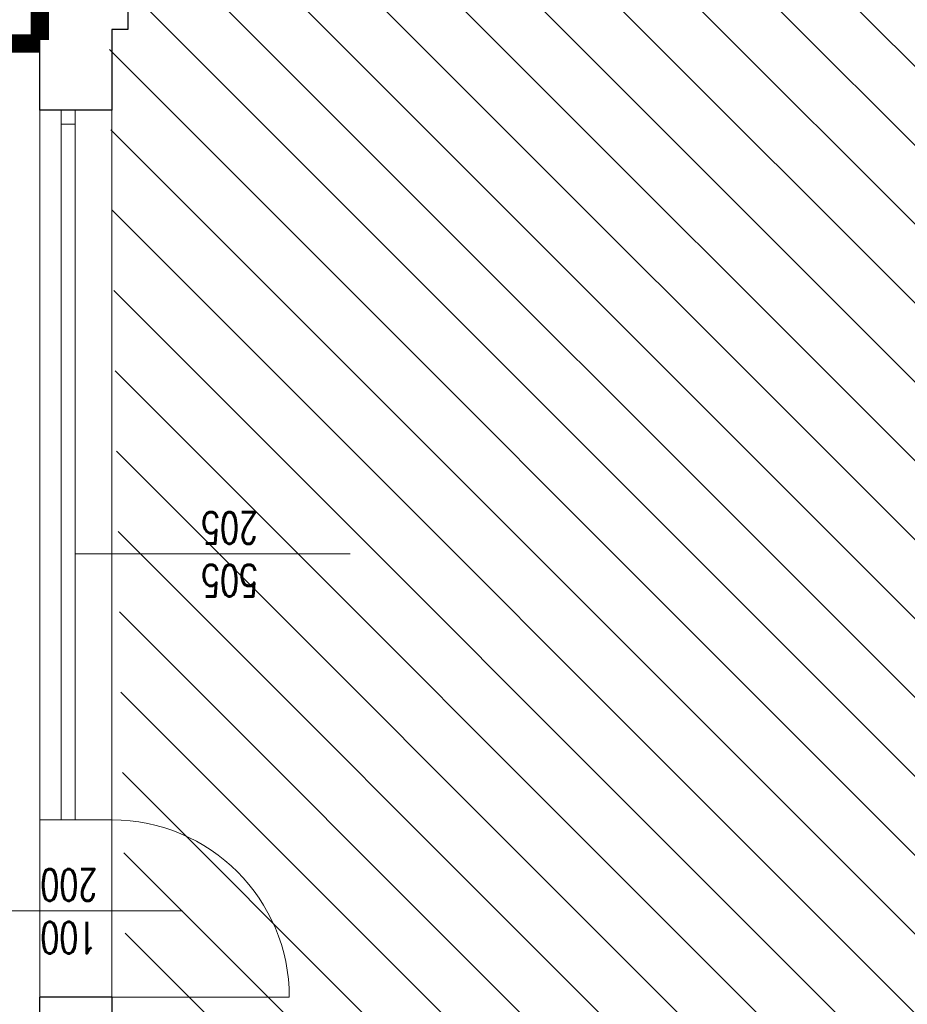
# Model space of a CAD drawing. Header units: millimetres. Extents: x -2948 to 78628, y 64669 to 215420.
# Tile 203 of 256: x 55441 to 55946, y 143541 to 144101. Entities that reach past the tile are written whole.
import ezdxf

# ---------------------------------------------------------------- set-up
doc = ezdxf.new("R2010")
doc.units = ezdxf.units.MM
doc.linetypes.add('B0301', pattern=[25, 12.5, -6.25, 0, -6.25])
for name, color, linetype, lineweight in [('1_OPIS_OKNA', 60, 'Continuous', 13), ('NOWE SCIANY', 3, 'Continuous', 13), ('OPIS', 2, 'Continuous', 13), ('POMOC', 1, 'Continuous', 13), ('STOLARKA', 3, 'Continuous', 13), ('WYMIAR', 5, 'Continuous', 13), ('ŚCIANY', 7, 'Continuous', 30)]:
    doc.layers.add(name, color=color, linetype=linetype, lineweight=lineweight)
for name, color, linetype in [('_POMOCNICZE', 252, 'Continuous'), ('C--L99b', 1, 'Continuous'), ('KONSTR.STALOWA', 42, 'Continuous')]:
    doc.layers.add(name, color=color, linetype=linetype)
doc.styles.add('style2', font='romans.shx', dxfattribs={"width": 0.7})
doc.dimstyles.new('100', dxfattribs={"dimscale": 80, "dimtxt": 0.2, "dimasz": 0.2, "dimexe": 1.25, "dimexo": 0.625, "dimgap": 0.05, "dimtad": 1, "dimdec": 0, "dimdsep": 46, "dimlunit": 6, "dimtxsty": 'style2', "dimblk1": 'TICK', "dimblk2": 'TICK', "dimsah": 1, "dimcen": 0.2, "dimse1": 1, "dimse2": 1, "dimclrd": 256, "dimclrt": 2, "dimadec": 0, "dimazin": 0, "dimtfac": 1, "dimtdec": 0, "dimtix": 1, "dimtmove": 1, "dimatfit": 0, "dimldrblk": 'DOTSMALL', "dimfxl": 1, "dimtolj": 1, "dimtzin": 0, "dimarcsym": 0})

# ---------------------------------------------------------------- blocks, each defined once
blk = doc.blocks.new('TICK')
at = {"color": 5}
for p, q in [((0, -0.75), (0, 0.75)), ((-1, 0), (1, 0))]:
    blk.add_line(p, q, dxfattribs=at)
at = {"const_width": 0.1}
blk.add_lwpolyline([(-0.354, -0.354), (0.354, 0.354)], dxfattribs=at)
blk = doc.blocks.new('*D1743')
at = {"layer": 'Defpoints', "color": 0, "ltscale": 2, "transparency": 16777216}
for p in [(54765.45, 144106.67), (55502.26, 144106.67), (55493.28, 143504.67)]:
    blk.add_point(p, dxfattribs=at)
at = {"layer": 'WYMIAR', "lineweight": -2, "ltscale": 2, "transparency": 16777216}
blk.add_line((54765.45, 143520.67), (54765.45, 144090.67), dxfattribs=at)
at = {"layer": 'WYMIAR', "lineweight": -2, "ltscale": 2, "transparency": 16777216, "xscale": 16, "yscale": 16, "zscale": 16}
for p, rotation in [((54765.45, 144106.67), 90), ((54765.45, 143504.67), 270)]:
    blk.add_blockref('TICK', p, dxfattribs=dict(at, rotation=rotation))
at = {"layer": 'WYMIAR', "color": 2, "ltscale": 2, "transparency": 16777216, "insert": (54753.45, 143805.67), "char_height": 16, "attachment_point": 5, "rotation": 90, "style": 'style2'}
blk.add_mtext('\\A1;602', dxfattribs=at)
blk = doc.blocks.new('_DotSmall')
at = {"layer": 'OPIS', "color": 0, "const_width": 0.5}
blk.add_lwpolyline([(-0.0625, 0, 1), (0.0625, 0, 1)], format="xyb", close=True, dxfattribs=at)
blk = doc.blocks.new('*D1744')
at = {"layer": 'Defpoints', "color": 0, "ltscale": 2, "transparency": 16777216}
for p in [(54765.45, 144136.67), (55493.26, 144136.67), (55502.26, 144106.67)]:
    blk.add_point(p, dxfattribs=at)
at = {"layer": 'WYMIAR', "lineweight": -2, "ltscale": 2, "transparency": 16777216}
for p, q in [((54765.45, 144152.67), (54765.45, 144168.67)), ((54765.45, 144106.67), (54765.45, 144136.67)), ((54765.45, 144090.67), (54765.45, 144074.67))]:
    blk.add_line(p, q, dxfattribs=at)
at = {"layer": 'WYMIAR', "lineweight": -2, "ltscale": 2, "transparency": 16777216, "xscale": 16, "yscale": 16, "zscale": 16}
for p, rotation in [((54765.45, 144136.67), 270), ((54765.45, 144106.67), 90)]:
    blk.add_blockref('TICK', p, dxfattribs=dict(at, rotation=rotation))
at = {"layer": 'WYMIAR', "color": 2, "ltscale": 2, "transparency": 16777216, "insert": (54753.45, 144121.67), "char_height": 16, "attachment_point": 5, "rotation": 90, "style": 'style2'}
blk.add_mtext('\\A1;30', dxfattribs=at)

msp = doc.modelspace()

# ---------------------------------------------------------------- hatches: boundary and pattern name
at = {"layer": '_POMOCNICZE', "lineweight": 13, "true_color": 0x2776bb, "extrusion": (-8.85905e-08, -2.09366e-08, 1)}
h = msp.add_hatch(dxfattribs=at)
h.set_pattern_fill('ANSI31', color=152, scale=10)
h.set_pattern_definition([(135, (659746.15, 586523.536), (-22.4506403, -22.4506403), [])])
h.paths.add_polyline_path([(56654.26, 144106.67), (55491.38, 144106.67), (55502.26, 143504.64), (56654.26, 143506.23)])

# ---------------------------------------------------------------- linework, layer by layer
at = {"layer": '1_OPIS_OKNA'}
msp.add_line((55628.82, 143797.17), (55472.26, 143797.17), dxfattribs=at)
at = {"layer": 'C--L99b', "color": 12, "linetype": 'B0301', "true_color": 0xdb0000, "const_width": 10.37}
for points in [[(55452.26, 147141.67), (55452.26, 144089.67)], [(54937.26, 144087.82), (55452.26, 144087.67)]]:
    msp.add_lwpolyline(points, dxfattribs=at)
at = {"layer": 'KONSTR.STALOWA', "ltscale": 2}
for p, q in [((54997.26, 144089.67), (55452.26, 144089.67)), ((54937.26, 144087.67), (55452.26, 144087.67))]:
    msp.add_line(p, q, dxfattribs=at)
at = {"layer": 'NOWE SCIANY'}
msp.add_lwpolyline([(55493.26, 143544.67), (55493.26, 143645.67), (55452.26, 143645.67), (55452.26, 143544.67)], dxfattribs=at)
at = {"layer": 'POMOC'}
for p, q in [((55452.26, 143645.67), (55452.26, 144049.67)), ((55493.26, 144049.67), (55493.26, 143645.67)), ((55533.46, 143593.88), (55376.9, 143593.88)), ((55533.46, 143593.88), (55376.9, 143593.88))]:
    msp.add_line(p, q, dxfattribs=at)
at = {"layer": 'STOLARKA'}
for p, q in [((55464.26, 143645.67), (55464.26, 144049.67)), ((55472.26, 143645.67), (55472.26, 144049.67)), ((55464.26, 144041.67), (55472.26, 144041.67))]:
    msp.add_line(p, q, dxfattribs=at)
at = {"layer": 'STOLARKA', "ltscale": 2}
for p, q in [((55452.26, 143645.67), (55493.26, 143645.67)), ((55452.26, 143645.67), (55493.26, 143645.67)), ((55467.26, 143544.67), (55594.26, 143544.67))]:
    msp.add_line(p, q, dxfattribs=at)
msp.add_arc((55493.26, 143544.67), 101, 0, 90, dxfattribs=at)
at = {"layer": 'ŚCIANY', "ltscale": 2}
for p, q in [((55452.26, 144049.67), (55452.26, 144158.67)), ((55502.26, 144106.67), (55502.26, 144095.67)), ((55493.26, 144095.67), (55493.26, 144049.67)), ((55502.26, 144095.67), (55493.26, 144095.67)), ((55487.26, 144049.67), (55452.26, 144049.67)), ((55493.26, 144049.67), (55452.26, 144049.67)), ((55487.26, 143544.67), (55452.26, 143544.67)), ((55493.26, 143544.67), (55452.26, 143544.67)), ((55452.26, 143469.67), (55452.26, 143544.67)), ((55493.26, 143544.67), (55493.26, 143533.67))]:
    msp.add_line(p, q, dxfattribs=at)

# ---------------------------------------------------------------- texts
at = {"layer": '1_OPIS_OKNA', "ltscale": 0.2, "insert": (55576.38, 143772.88), "char_height": 18, "width": 280.1371, "attachment_point": 1, "rotation": 179.9915, "style": 'style2'}
msp.add_mtext('505\\P205', dxfattribs=at)
at = {"layer": 'OPIS', "linetype": 'Continuous', "ltscale": 0.2, "insert": (55484.85, 143569.59), "char_height": 18, "width": 280.1371, "attachment_point": 1, "rotation": 179.9915, "style": 'style2'}
msp.add_mtext('100\\P200', dxfattribs=at)

# ---------------------------------------------------------------- dimensions: what is measured, and where the dimension line sits
at = {"layer": 'WYMIAR', "ltscale": 2}
for base, p1, p2, picture, middle in [((54765.45, 144136.67), (55502.26, 144106.67), (55493.26, 144136.67), '*D1744', (54753.45, 144121.67)), ((54765.45, 144106.67), (55493.28, 143504.67), (55502.26, 144106.67), '*D1743', (54753.45, 143805.67))]:
    dim = msp.add_linear_dim(base=base, p1=p1, p2=p2, angle=90, dimstyle='100', dxfattribs=at)
    dim.commit()
    dim.dimension.update_dxf_attribs({"geometry": picture, "text_midpoint": middle})

doc.saveas('drawing.dxf')
